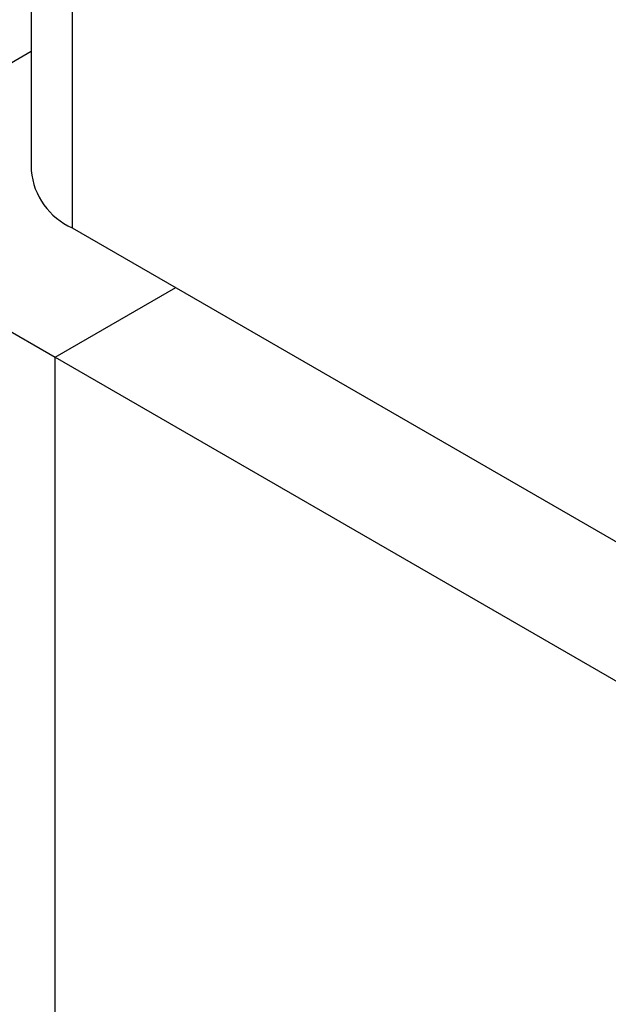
# Model space of a CAD drawing. Extents: x 7.6 to 27.1, y 2.7 to 20.5.
# Tile 109 of 136: x 23.21 to 23.735, y 16.019 to 16.899. Entities that reach past the tile are written whole.
import ezdxf

# ---------------------------------------------------------------- set-up
doc = ezdxf.new("R2010")
doc.units = 0
doc.layers.get('0').update_dxf_attribs({"linetype": 'CONTINUOUS'})

msp = doc.modelspace()

# ---------------------------------------------------------------- linework, layer by layer
at = {"color": 7, "linetype": 'CONTINUOUS'}
for p, q in [((23.2205, 19.77184), (23.21982, 16.76404)), ((22.99369, 16.74021), (23.21984, 16.87077)), ((22.99369, 16.74021), (23.24118, 16.59734)), ((23.25643, 16.71299), (24.4274, 16.03665)), ((23.24118, 16.59734), (23.34894, 16.65955)), ((23.24118, 16.59734), (25.59796, 15.2368)), ((23.24118, 15.17738), (23.24118, 16.59734))]:
    msp.add_line(p, q, dxfattribs=at)
at = {"color": 8, "linetype": 'CONTINUOUS'}
msp.add_line((23.25711, 19.73943), (23.25643, 16.71299), dxfattribs=at)
at = {"color": 7, "linetype": 'CONTINUOUS'}
msp.add_arc((23.28122, 16.76942), 0.06163, 185.00271, 246.28758, dxfattribs=at)

doc.saveas('drawing.dxf')
